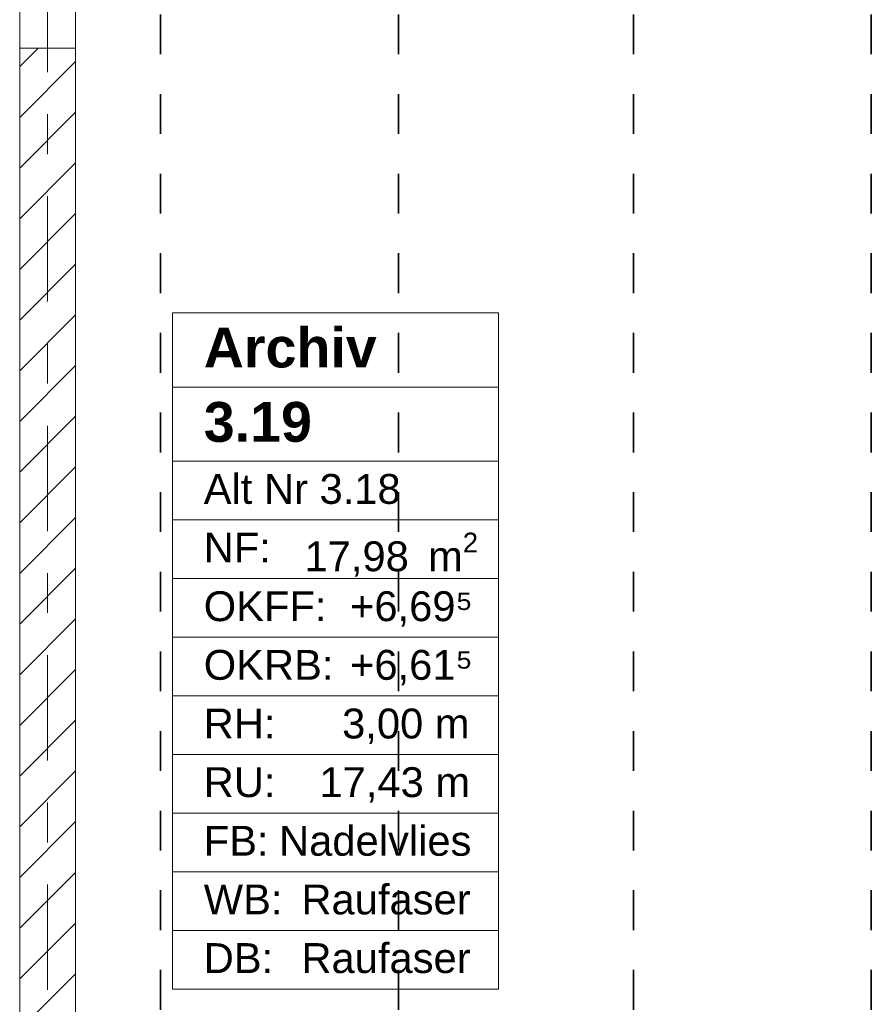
# Model space of a CAD drawing. Header units: metres. Extents: x -3.6 to 84.5, y -11 to 16.8.
# Tile 89 of 124: x 25.7 to 27.8, y 0.9 to 3.4. Entities that reach past the tile are written whole.
import ezdxf

# ---------------------------------------------------------------- set-up
doc = ezdxf.new("R2010")
doc.units = ezdxf.units.M
doc.header["$MEASUREMENT"] = 0
for name, pattern in [('Achse', [0.2, 0.1, -0.05, 0, -0.05]), ('Strichlinie doppelt', [0.546806, 0.264583, -0.105833, 0.070556, -0.105833]), ('Wipeout_Contour', [1, 0, -1])]:
    doc.linetypes.add(name, pattern=pattern)
for name, color, linetype in [('155 - Bemaßung_ Beschriftung.Ausbau - Deckenelemente', 7, 'Continuous'), ('401 - Zone.Raum_ Raumbegrenzung_ Whg.', 7, 'Continuous'), ('451 - Universal.Achsen Raster', 7, 'Continuous'), ('605 - Struktur.Wand Innen', 7, 'Continuous')]:
    doc.layers.add(name, color=color, linetype=linetype)
doc.styles.add('ERSTELLTER_STIL_1', font='txt')
doc.styles.add('ERSTELLTER_STIL_2', font='txt')
doc.dimstyles.new('ERSTELLTER_STIL__2', dxfattribs={"dimtxt": 0.1, "dimasz": 0.0532, "dimexe": 0.18, "dimexo": 0.0625, "dimgap": 0, "dimtad": 1, "dimtih": 1, "dimtoh": 1, "dimzin": 0, "dimdsep": 46, "dimtxsty": 'ERSTELLTER_STIL_2', "dimblk": 'ARROWHEAD_2', "dimblk1": 'ARROWHEAD_2', "dimblk2": 'ARROWHEAD_2', "dimcen": 0.09, "dimse1": 1, "dimse2": 1, "dimclrd": 7, "dimclre": 7, "dimclrt": 7, "dimazin": 0, "dimtfac": 1, "dimtdec": 4, "dimtmove": 2, "dimatfit": 3, "dimfxl": 1, "dimtolj": 1, "dimtzin": 0, "dimarcsym": 0})

# ---------------------------------------------------------------- blocks, each defined once
blk = doc.blocks.new('*D278')
at = {"layer": '155 - Bemaßung_ Beschriftung.Ausbau - Deckenelemente', "color": 7, "linetype": 'Continuous', "lineweight": 5}
for p, q in [((25.8202, 4.825), (25.7798, 4.755)), ((25.8, 4.7375), (25.8, 4.8425)), ((26.0342, 4.825), (25.9938, 4.755)), ((26.014, 4.7375), (26.014, 4.8425)), ((25.7658, 4.79), (25.8, 4.79)), ((25.8, 4.79), (26.014, 4.79))]:
    blk.add_line(p, q, dxfattribs=at)
at = {"layer": '155 - Bemaßung_ Beschriftung.Ausbau - Deckenelemente', "color": 7, "lineweight": 5, "insert": (25.817, 4.81), "char_height": 0.1, "attachment_point": 7, "style": 'ERSTELLTER_STIL_2'}
blk.add_mtext('\\A1;{\\pql;\\fArial|b0|i0|c0|p38;21\\fArial|b0|i0|c0|p38;\\A1{\\H.66x;\\S4^  ;}}', dxfattribs=at)
blk = doc.blocks.new('ARROWHEAD_2')
at = {"color": 0, "linetype": 'Continuous', "lineweight": 0}
for p, q in [((-0.378, -0.655), (0.378, 0.655)), ((0, 0), (-1, 0))]:
    blk.add_line(p, q, dxfattribs=at)

msp = doc.modelspace()

# ---------------------------------------------------------------- linework, layer by layer
at = {"layer": '155 - Bemaßung_ Beschriftung.Ausbau - Deckenelemente', "color": 7, "linetype": 'Achse', "lineweight": 35}
for p, q in [((26.014, 5.19), (26.014, 0.71)), ((26.612, 5.19), (26.612, 0.71)), ((27.202, 5.19), (27.202, 0.71)), ((27.8, 5.19), (27.8, 0.71))]:
    msp.add_line(p, q, dxfattribs=at)
at = {"layer": '401 - Zone.Raum_ Raumbegrenzung_ Whg.', "color": 7, "linetype": 'Continuous', "lineweight": 9}
for p, q in [((26.8628, 2.6408), (26.0439, 2.6408)), ((26.0439, 2.6408), (26.0439, 0.9417)), ((26.0439, 2.6408), (26.8628, 2.6408)), ((26.0439, 2.4542), (26.0439, 2.6408)), ((26.8628, 0.9417), (26.8628, 2.6408)), ((26.8628, 2.6408), (26.8628, 2.4542)), ((26.8628, 2.4542), (26.0439, 2.4542)), ((26.0439, 2.4542), (26.8628, 2.4542)), ((26.0439, 2.2676), (26.0439, 2.4542)), ((26.8628, 2.4542), (26.8628, 2.2676)), ((26.8628, 2.2676), (26.0439, 2.2676)), ((26.0439, 2.2676), (26.8628, 2.2676)), ((26.0439, 2.1203), (26.0439, 2.2676)), ((26.8628, 2.2676), (26.8628, 2.1203)), ((26.8628, 2.1203), (26.0439, 2.1203)), ((26.0439, 2.1203), (26.8628, 2.1203)), ((26.0439, 1.973), (26.0439, 2.1203)), ((26.8628, 2.1203), (26.8628, 1.973)), ((26.8628, 1.973), (26.0439, 1.973)), ((26.0439, 1.973), (26.8628, 1.973)), ((26.0439, 1.8256), (26.0439, 1.973)), ((26.8628, 1.973), (26.8628, 1.8256)), ((26.8628, 1.8256), (26.0439, 1.8256)), ((26.0439, 1.8256), (26.8628, 1.8256)), ((26.0439, 1.6783), (26.0439, 1.8256)), ((26.8628, 1.8256), (26.8628, 1.6783)), ((26.8628, 1.6783), (26.0439, 1.6783)), ((26.0439, 1.6783), (26.8628, 1.6783)), ((26.0439, 1.531), (26.0439, 1.6783)), ((26.8628, 1.6783), (26.8628, 1.531)), ((26.8628, 1.531), (26.0439, 1.531)), ((26.0439, 1.531), (26.8628, 1.531)), ((26.0439, 1.3837), (26.0439, 1.531)), ((26.8628, 1.531), (26.8628, 1.3837)), ((26.8628, 1.3837), (26.0439, 1.3837)), ((26.0439, 1.3837), (26.8628, 1.3837)), ((26.0439, 1.2364), (26.0439, 1.3837)), ((26.8628, 1.3837), (26.8628, 1.2364)), ((26.8628, 1.2364), (26.0439, 1.2364)), ((26.0439, 1.2364), (26.8628, 1.2364)), ((26.0439, 1.089), (26.0439, 1.2364)), ((26.8628, 1.2364), (26.8628, 1.089)), ((26.8628, 1.089), (26.0439, 1.089)), ((26.0439, 1.089), (26.8628, 1.089)), ((26.0439, 0.9417), (26.0439, 1.089)), ((26.8628, 1.089), (26.8628, 0.9417)), ((26.0439, 0.9417), (26.8628, 0.9417)), ((26.8628, 0.9417), (26.0439, 0.9417))]:
    msp.add_line(p, q, dxfattribs=at)

# ---------------------------------------------------------------- texts
at = {"layer": '401 - Zone.Raum_ Raumbegrenzung_ Whg.', "color": 7, "lineweight": 9, "attachment_point": 1}
for s, insert, char_height, style in [('\\A1;{\\pqj;\\pt0;\\fArial|b1|i0|c0|p38;}', (26.7842, 2.6261), 0.1, 'ERSTELLTER_STIL_1'), ('\\A1;{\\pqj;\\pt0;\\fArial|b1|i0|c0|p38;Archiv}', (26.1225, 2.6032), 0.1, 'ERSTELLTER_STIL_1'), ('\\A1;{\\pqj;\\pt0;\\fArial|b1|i0|c0|p38;}', (26.7842, 2.4395), 0.1, 'ERSTELLTER_STIL_1'), ('\\A1;{\\pql;\\pt0;\\fArial|b1|i0|c0|p38;3.19}', (26.1225, 2.4166), 0.1, 'ERSTELLTER_STIL_1'), ('\\A1;{\\pqj;\\pt0;\\fArial|b0|i0|c0|p38;}', (26.7842, 2.2529), 0.075, 'ERSTELLTER_STIL_2'), ('\\A1;{\\pqj;\\pt0;\\fArial|b0|i0|c0|p38;Alt Nr 3.18}', (26.1225, 2.2357), 0.075, 'ERSTELLTER_STIL_2'), ('\\A1;{\\pqj;\\pt0;\\fArial|b0|i0|c0|p38;NF: }', (26.1225, 2.0884), 0.075, 'ERSTELLTER_STIL_2'), ('\\A1;{\\pql;\\pt0,0.05;\\fArial|b0|i0|c0|p38;17,98\\fArial|b0|i0|c0|p38;\\A1{\\H.66x;\\S^  ;}\\fArial|b0|i0|c0|p38; m\\fArial|b0|i0|c0|p38;\\A1{\\H.66x;\\S2^  ;}}', (26.3757, 2.0884), 0.075, 'ERSTELLTER_STIL_2'), ('\\A1;{\\pqj;\\pt0;\\fArial|b0|i0|c0|p38;+6,69⁵}', (26.4901, 1.9411), 0.075, 'ERSTELLTER_STIL_2'), ('\\A1;{\\pqj;\\pt0;\\fArial|b0|i0|c0|p38;OKFF: }', (26.1225, 1.9411), 0.075, 'ERSTELLTER_STIL_2'), ('\\A1;{\\pqj;\\pt0;\\fArial|b0|i0|c0|p38;+6,61⁵}', (26.4901, 1.7938), 0.075, 'ERSTELLTER_STIL_2'), ('\\A1;{\\pqj;\\pt0;\\fArial|b0|i0|c0|p38;OKRB: }', (26.1225, 1.7938), 0.075, 'ERSTELLTER_STIL_2'), ('\\A1;{\\pqj;\\pt0;\\fArial|b0|i0|c0|p38;RH: }', (26.1225, 1.6464), 0.075, 'ERSTELLTER_STIL_2'), ('\\A1;{\\pqj;\\pt0;\\fArial|b0|i0|c0|p38;3,00 m}', (26.4702, 1.6464), 0.075, 'ERSTELLTER_STIL_2'), ('\\A1;{\\pqj;\\pt0;\\fArial|b0|i0|c0|p38;RU: }', (26.1225, 1.4991), 0.075, 'ERSTELLTER_STIL_2'), ('\\A1;{\\pqj;\\pt0;\\fArial|b0|i0|c0|p38;17,43 m}', (26.4133, 1.4991), 0.075, 'ERSTELLTER_STIL_2'), ('\\A1;{\\pqj;\\pt0;\\fArial|b0|i0|c0|p38;FB: }', (26.1225, 1.3518), 0.075, 'ERSTELLTER_STIL_2'), ('\\A1;{\\pqj;\\pt0;\\fArial|b0|i0|c0|p38;Nadelvlies}', (26.3118, 1.3518), 0.075, 'ERSTELLTER_STIL_2'), ('\\A1;{\\pqj;\\pt0;\\fArial|b0|i0|c0|p38;Raufaser}', (26.368, 1.2045), 0.075, 'ERSTELLTER_STIL_2'), ('\\A1;{\\pqj;\\pt0;\\fArial|b0|i0|c0|p38;WB: }', (26.1225, 1.2045), 0.075, 'ERSTELLTER_STIL_2'), ('\\A1;{\\pqj;\\pt0;\\fArial|b0|i0|c0|p38;Raufaser}', (26.368, 1.0572), 0.075, 'ERSTELLTER_STIL_2'), ('\\A1;{\\pqj;\\pt0;\\fArial|b0|i0|c0|p38;DB: }', (26.1225, 1.0572), 0.075, 'ERSTELLTER_STIL_2')]:
    msp.add_mtext(s, dxfattribs=dict(at, insert=insert, char_height=char_height, style=style))

# ---------------------------------------------------------------- wipeouts: each hides what was drawn before it
at = {"color": 254, "linetype": 'Wipeout_Contour', "lineweight": 0, "ltscale": 103.373007}
msp.add_wipeout([(25.8, 3.305), (25.66, 3.305), (25.66, 0.7), (25.8, 0.7)], dxfattribs=at).dxf.layer = '605 - Struktur.Wand Innen'

# ---------------------------------------------------------------- next in the draw order: hatches: boundary and pattern name
at = {"layer": '605 - Struktur.Wand Innen', "linetype": 'Continuous', "lineweight": 0, "true_color": 0x000000}
h = msp.add_hatch(dxfattribs=at)
h.set_pattern_fill('MW_Ziegel_0001', color=18, style=0, pattern_type=2)
h.set_pattern_definition([(45, (0, 0), (-0.0636396, 0.0636396), [])])
h.paths.add_polyline_path([(25.8, 3.305), (25.66, 3.305), (25.66, 0.7), (25.8, 0.7)])

# ---------------------------------------------------------------- next in the draw order: linework, layer by layer
at = {"layer": '451 - Universal.Achsen Raster', "color": 160, "linetype": 'Strichlinie doppelt', "lineweight": 9, "true_color": 0x3232ff}
msp.add_line((25.73, -10.585), (25.73, 16.355), dxfattribs=at)
at = {"layer": '605 - Struktur.Wand Innen', "color": 7, "linetype": 'Continuous', "lineweight": 13}
for p, q in [((25.66, 4.315), (25.66, 3.305)), ((25.8, 3.305), (25.8, 4.315))]:
    msp.add_line(p, q, dxfattribs=at)
at = {"layer": '605 - Struktur.Wand Innen', "color": 7, "linetype": 'Continuous', "lineweight": 18}
msp.add_line((25.8, 3.305), (25.66, 3.305), dxfattribs=at)
at = {"layer": '605 - Struktur.Wand Innen', "color": 7, "linetype": 'Continuous', "lineweight": 18, "flags": 128}
for points in [[(25.66, 3.305), (25.66, 0.7)], [(25.8, 0.7), (25.8, 3.305)]]:
    msp.add_lwpolyline(points, dxfattribs=at)

# ---------------------------------------------------------------- next in the draw order: dimensions: what is measured, and where the dimension line sits
at = {"layer": '155 - Bemaßung_ Beschriftung.Ausbau - Deckenelemente', "color": 7, "linetype": 'Continuous', "lineweight": 5}
dim = msp.add_linear_dim(base=(26.014, 4.79), p1=(25.8, 2.95), p2=(26.014, 5.19), dimstyle='ERSTELLTER_STIL__2', dxfattribs=at)
dim.commit()
dim.dimension.update_dxf_attribs({"geometry": '*D278', "text_midpoint": (26.0283, 4.86), "dimtype": 160})

doc.saveas('drawing.dxf')
